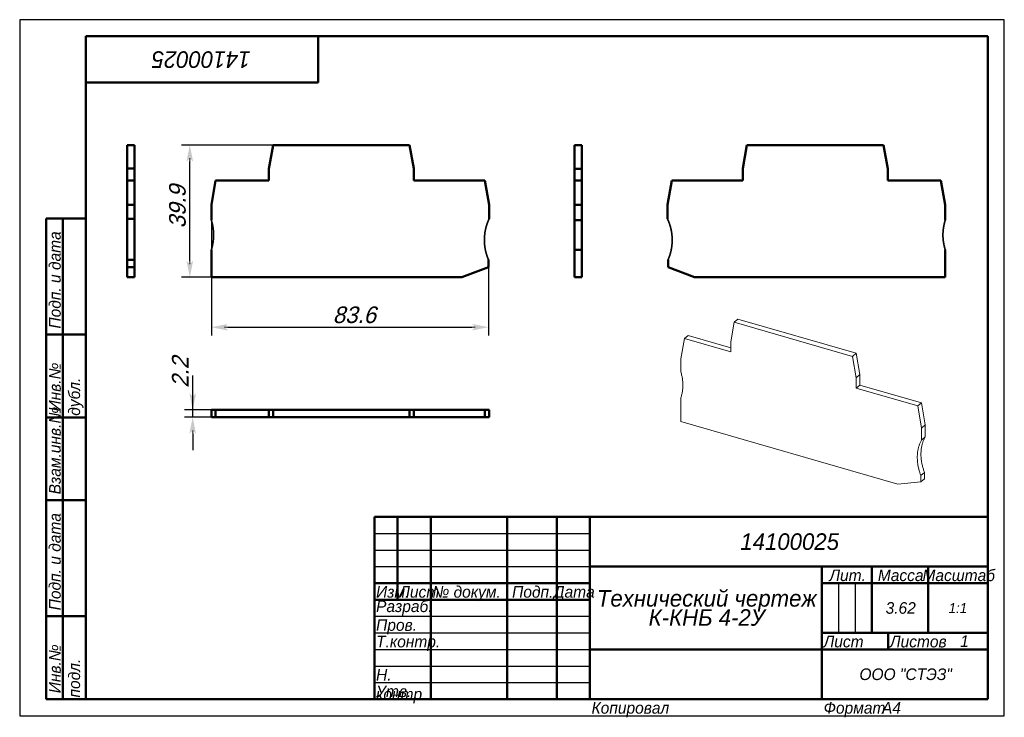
# Model space of a CAD drawing. Header units: millimetres. Extents: x 0 to 297, y 0 to 210.
import ezdxf

# ---------------------------------------------------------------- set-up
doc = ezdxf.new("R2010")
doc.units = ezdxf.units.MM
doc.styles.add('TextStyle_1', font='T-FLEX Type A.TTF', dxfattribs={"oblique": 15, "height": 5})
doc.dimstyles.new('DIM_ST_1', dxfattribs={"dimtxt": 5, "dimasz": 5, "dimexe": 2.5, "dimexo": 0, "dimtad": 1, "dimrnd": 0.01, "dimdsep": 46, "dimtxsty": 'TextStyle_1', "dimblk": 'Arrow_3_C7_Status', "dimcen": 0.09, "dimclrd": 7, "dimclre": 7, "dimclrt": 7, "dimazin": 0, "dimtfac": 1, "dimtdec": 0, "dimtmove": 0, "dimatfit": 0, "dimldrblk": 'NONE', "dimfxl": 1, "dimtvp": 1, "dimtolj": 1, "dimarcsym": 0})
doc.dimstyles.new('DIM_ST_2', dxfattribs={"dimtxt": 5, "dimasz": 5, "dimexe": 2.5, "dimexo": 0, "dimtad": 1, "dimrnd": 0.01, "dimdsep": 46, "dimtxsty": 'TextStyle_1', "dimblk": 'Arrow_3_C7_Status', "dimcen": 0.09, "dimclrd": 7, "dimclre": 7, "dimclrt": 7, "dimazin": 0, "dimtfac": 1, "dimtdec": 0, "dimtmove": 0, "dimatfit": 0, "dimldrblk": 'NONE', "dimfxl": 1, "dimtvp": 1, "dimtolj": 1, "dimarcsym": 0})

# ---------------------------------------------------------------- blocks, each defined once
blk = doc.blocks.new('Arrow_3_C7_Status')
at = {"color": 7, "lineweight": 0, "flags": 128}
blk.add_lwpolyline([(-1, 0), (-0.8, 0)], dxfattribs=at)
at = {"color": 7}
blk.add_solid([(-1, -0.2), (0, 0), (-0.8, 0), (-1, 0.2)], dxfattribs=at)
blk = doc.blocks.new('*D5')
at = {"color": 7, "lineweight": -2}
for p, q in [((76.42, 172.18), (48.82, 172.18)), ((51.32, 137.28), (51.32, 167.18)), ((57.81, 132.28), (48.82, 132.28))]:
    blk.add_line(p, q, dxfattribs=at)
at = {"layer": 'Defpoints', "color": 0}
for p in [(51.32, 172.18), (76.42, 172.18), (57.81, 132.28)]:
    blk.add_point(p, dxfattribs=at)
at = {"color": 7, "lineweight": -2, "xscale": 5, "yscale": 5, "zscale": 5}
for p, rotation in [((51.32, 172.18), 89.99999999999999), ((51.32, 132.28), 270)]:
    blk.add_blockref('Arrow_3_C7_Status', p, dxfattribs=dict(at, rotation=rotation))
blk = doc.blocks.new('_None')
blk = doc.blocks.new('*D6')
at = {"color": 7, "lineweight": -2}
for p, q in [((57.81, 149.53), (57.81, 114.72)), ((141.41, 135.36), (141.41, 114.72)), ((62.81, 117.22), (136.41, 117.22))]:
    blk.add_line(p, q, dxfattribs=at)
at = {"layer": 'Defpoints', "color": 0}
for p in [(57.81, 149.53), (141.41, 135.36), (141.41, 117.22)]:
    blk.add_point(p, dxfattribs=at)
at = {"color": 7, "lineweight": -2, "xscale": 5, "yscale": 5, "zscale": 5}
for p, rotation in [((57.81, 117.22), 180), ((141.41, 117.22), 360)]:
    blk.add_blockref('Arrow_3_C7_Status', p, dxfattribs=dict(at, rotation=rotation))
blk = doc.blocks.new('*D7')
at = {"color": 7, "lineweight": -2}
for p, q in [((52.18, 92.28), (52.18, 102.7)), ((52.18, 97.28), (52.18, 102.28)), ((59.11, 92.28), (49.68, 92.28)), ((52.18, 90.08), (52.18, 92.28)), ((59.11, 90.08), (49.68, 90.08)), ((52.18, 85.08), (52.18, 80.08))]:
    blk.add_line(p, q, dxfattribs=at)
at = {"layer": 'Defpoints', "color": 0}
for p in [(52.18, 92.28), (59.11, 92.28), (59.11, 90.08)]:
    blk.add_point(p, dxfattribs=at)
at = {"color": 7, "lineweight": -2, "xscale": 5, "yscale": 5, "zscale": 5}
for p, rotation in [((52.18, 92.28), 270), ((52.18, 90.08), 90)]:
    blk.add_blockref('Arrow_3_C7_Status', p, dxfattribs=dict(at, rotation=rotation))
blk = doc.blocks.new('_FR1Страница_1')
at = {"color": 7, "lineweight": 25, "flags": 128}
for points in [[(0, 210), (0, 0)], [(297, 210), (0, 210)], [(297, 0), (297, 210)], [(107, 55), (172, 55)], [(107, 50), (172, 50)], [(107, 45), (172, 45)], [(247, 40), (247, 25)], [(252, 40), (252, 25)], [(107, 30), (172, 30)], [(107, 25), (172, 25)], [(107, 20), (172, 20)], [(242, 20), (292, 20)], [(107, 15), (172, 15)], [(107, 10), (172, 10)], [(0, 0), (297, 0)]]:
    blk.add_lwpolyline(points, dxfattribs=at)
at = {"color": 7, "lineweight": 50, "flags": 128}
for points in [[(20, 5), (20, 205)], [(20, 205), (292, 205)], [(90, 191), (90, 205)], [(292, 205), (292, 5)], [(20, 191), (90, 191)], [(8, 5), (8, 150)], [(8, 150), (20, 150)], [(13, 150), (13, 5)], [(8, 115), (20, 115)], [(8, 90), (20, 90)], [(20, 65), (8, 65)], [(107, 5), (107, 60)], [(107, 60), (292, 60)], [(114, 60), (114, 35)], [(124, 60), (124, 5)], [(147, 60), (147, 5)], [(162, 60), (162, 5)], [(172, 60), (172, 5)], [(172, 45), (292, 45)], [(242, 45), (242, 5)], [(257, 45), (257, 25)], [(274, 45), (274, 25)], [(107, 40), (172, 40)], [(242, 40), (292, 40)], [(107, 35), (172, 35)], [(8, 30), (20, 30)], [(242, 25), (292, 25)], [(262, 25), (262, 20)], [(172, 20), (292, 20)], [(20, 5), (8, 5)], [(292, 5), (20, 5)]]:
    blk.add_lwpolyline(points, dxfattribs=at)
at = {"color": 7}
for s, insert, char_height, width, attachment_point, rotation in [('\\pl0.5;{\\fT-FLEX Type A|b0|i1;\\l14100025 \\P}', (55, 198), 5, 72.5, 5, 180), ('\\pl0.5;{\\fT-FLEX Type A|b0|i1;\\l Подп. и дата\\P}', (8.875, 115), 3.5, 36.75, 1, 90), ('\\pl0.5;{\\fT-FLEX Type A|b0|i1;\\l\\P}', (16.5, 132.5), 3.5, 36.75, 5, 90), ('\\pl0.5;{\\fT-FLEX Type A|b0|i1;\\l Инв.№ дубл.\\P}', (8.875, 90), 3.5, 26.75, 1, 90), ('\\pl0.5;{\\fT-FLEX Type A|b0|i1;\\l\\P}', (16.5, 102.5), 3.5, 26.75, 5, 90), ('\\pl0.5;{\\fT-FLEX Type A|b0|i1;\\l Взам.инв.№\\P}', (8.875, 65), 3.5, 26.75, 1, 90), ('\\pl0.5;{\\fT-FLEX Type A|b0|i1;\\l\\P}', (16.5, 77.5), 3.5, 26.75, 5, 90), ('\\pl0.5;{\\fT-FLEX Type A|b0|i1;\\l Подп. и дата\\P}', (8.875, 30), 3.5, 36.75, 1, 90), ('\\pl0.5;{\\fT-FLEX Type A|b0|i1;\\l\\P}', (16.5, 47.5), 3.5, 36.75, 5, 90), ('\\pl0.5;{\\fT-FLEX Type A|b0|i1;\\l Инв.№ подл.\\P}', (8.875, 5), 3.5, 26.75, 1, 90), ('\\pl0.5;{\\fT-FLEX Type A|b0|i1;\\l\\H0.857143x;\\P}', (16.5, 17.5), 3.5, 26.75, 5, 90)]:
    blk.add_mtext(s, dxfattribs=dict(at, insert=insert, char_height=char_height, width=width, attachment_point=attachment_point, rotation=rotation))
for s, insert, char_height, width, attachment_point in [('{\\fT-FLEX Type A|b0|i1;\\l\\P}', (110.5, 59.125), 3.5, 8.75, 2), ('{\\fT-FLEX Type A|b0|i1;\\l\\P}', (114, 59.125), 3.5, 11.75, 1), ('{\\fT-FLEX Type A|b0|i1;\\l \\P}', (124, 59.125), 3.5, 24.75, 1), ('{\\fT-FLEX Type A|b0|i1;\\l\\P}', (162, 59.125), 3.5, 11.75, 1), ('{\\fT-FLEX Type A|b0|i1;\\l\\fT-FLEX Type A|b0|i0;\\P}', (110.5, 54.125), 3.5, 8.75, 2), ('{\\fT-FLEX Type A|b0|i1;\\l\\P}', (114, 54.125), 3.5, 11.75, 1), ('{\\fT-FLEX Type A|b0|i1;\\l \\P}', (124, 54.125), 3.5, 24.75, 1), ('{\\fT-FLEX Type A|b0|i1;\\l\\P}', (162, 54.125), 3.5, 11.75, 1), ('\\pl0.5;{\\fT-FLEX Type A|b0|i1;\\l14100025 \\P}', (232, 52.5), 5, 122.5, 5), ('{\\fT-FLEX Type A|b0|i1;\\l\\P}', (110.5, 49.125), 3.5, 8.75, 2), ('{\\fT-FLEX Type A|b0|i1;\\l\\P}', (114, 49.125), 3.5, 11.75, 1), ('{\\fT-FLEX Type A|b0|i1;\\l \\P}', (124, 49.125), 3.5, 24.75, 1), ('{\\fT-FLEX Type A|b0|i1;\\l\\P}', (162, 49.125), 3.5, 11.75, 1), ('{\\fT-FLEX Type A|b0|i1;\\l \\P}', (110.5, 44.125), 3.5, 8.75, 2), ('{\\fT-FLEX Type A|b0|i1;\\l\\P}', (114, 44.125), 3.5, 11.75, 1), ('{\\fT-FLEX Type A|b0|i1;\\l \\P}', (124, 44.125), 3.5, 24.75, 1), ('{\\fT-FLEX Type A|b0|i1;\\l\\P}', (162, 44.125), 3.5, 11.75, 1), ('\\pl0.5;{\\fT-FLEX Type A|b0|i1;\\lЛит.\\P}', (249.5, 44.125), 3.5, 16.75, 2), ('\\pl0.5;{\\fT-FLEX Type A|b0|i1;\\lМасса\\P}', (265.5, 44.125), 3.5, 18.75, 2), ('\\pl0.5;{\\fT-FLEX Type A|b0|i1;\\lМасштаб\\P}', (283, 44.125), 3.5, 19.75, 2), ('\\pl0.5;{\\fT-FLEX Type A|b0|i1;\\lИзм.\\H0.857143x;\\P}', (107, 39.125), 3.5, 8.75, 1), ('\\pl0.5;{\\fT-FLEX Type A|b0|i1;\\lЛист\\fT-FLEX Type A|b0|i0;\\H0.857143x;\\P}', (114, 39.125), 3.5, 11.75, 1), ('\\pl0.5;{\\fT-FLEX Type A|b0|i1;\\l№ докум.\\P}', (124, 39.125), 3.5, 24.75, 1), ('\\pl0.5;{\\fT-FLEX Type A|b0|i1;\\lПодп.\\P}', (154.5, 39.125), 3.5, 16.75, 2), ('\\pl0.5;{\\fT-FLEX Type A|b0|i1;\\lДата\\fT-FLEX Type A|b0|i0;\\H0.857143x;\\P}', (167, 39.125), 3.5, 11.75, 2), ('\\pl0.5;{\\fT-FLEX Type A|b0|i1;\\lРазраб.\\P}', (107, 32.5), 3.5, 18.75, 4), ('\\pl0.5;{\\fT-FLEX Type A|b0|i1;\\l\\P}', (124, 34.125), 3.5, 24.75, 1), ('\\pl0.5;{\\fT-FLEX Type A|b0|i1;\\l\\H0.857143x;\\P}', (162, 34.125), 3.5, 11.75, 1), ('\\pl0.5;{\\fT-FLEX Type A|b0|i1;\\l3.62\\P}', (265.5, 32.5), 3.5, 18.75, 5), ('{\\fT-FLEX Type A|b0|i1;\\l1:1\\P}', (283, 32.5), 3, 19.5, 5), ('\\pl0.5;{\\fT-FLEX Type A|b0|i1;\\l\\P}', (244.5, 32.5), 3.5, 6.75, 5), ('\\pl0.5;{\\fT-FLEX Type A|b0|i1;\\l\\P}', (249.5, 32.5), 3.5, 6.75, 5), ('\\pl0.5;{\\fT-FLEX Type A|b0|i1;\\l\\P}', (254.5, 32.5), 3.5, 6.75, 5), ('\\pl0.5;{\\fT-FLEX Type A|b0|i1;\\l\\H0.857143x;\\P}', (283, 32.5), 3.5, 19.75, 5), ('\\pl0.5;{\\fT-FLEX Type A|b0|i1;\\lПров.\\P}', (107, 29.125), 3.5, 18.75, 1), ('\\pl0.5;{\\fT-FLEX Type A|b0|i1;\\l\\P}', (124, 29.125), 3.5, 24.75, 1), ('\\pl0.5;{\\fT-FLEX Type A|b0|i1;\\l\\P}', (162, 29.125), 3.5, 11.75, 1), ('\\pl0.5;{\\fT-FLEX Type A|b0|i1;\\lТ.контр.\\P}', (107, 24.125), 3.5, 18.75, 1), ('\\pl0.5;{\\fT-FLEX Type A|b0|i1;\\l\\P}', (124, 24.125), 3.5, 24.75, 1), ('\\pl0.5;{\\fT-FLEX Type A|b0|i1;\\l\\H0.857143x;\\P}', (162, 24.125), 3.5, 11.75, 1), ('\\pl0.5;{\\fT-FLEX Type A|b0|i1;\\lЛист\\P}', (242, 24.125), 3.5, 11.75, 1), ('\\pl0.5;{\\fT-FLEX Type A|b0|i1;\\l\\H0.857143x;\\P}', (257, 24.125), 3.5, 11.75, 2), ('\\pl0.5;{\\fT-FLEX Type A|b0|i1;\\lЛистов\\P}', (262, 24.125), 3.5, 17.75, 1), ('{\\fT-FLEX Type A|b0|i1;\\l1\\P}', (285, 22.5), 3.5, 15.75, 5), ('\\pl0.5;{\\fT-FLEX Type A|b0|i1;\\l\\H0.857143x;\\P}', (285, 24.125), 3.5, 15.75, 2), ('{\\fT-FLEX Type A|b0|i1;\\l\\P}', (257, 22.5), 3.5, 11.75, 5), ('\\pl0.5;{\\fT-FLEX Type A|b0|i1;\\l\\P}', (107, 19.125), 3.5, 18.75, 1), ('\\pl0.5;{\\fT-FLEX Type A|b0|i1;\\l\\P}', (124, 19.125), 3.5, 24.75, 1), ('\\pl0.5;{\\fT-FLEX Type A|b0|i1;\\l\\P}', (162, 19.125), 3.5, 11.75, 1), ('{\\fT-FLEX Type A|b0|i1;\\l}', (207, 20), 3, 71.5, 5), ('\\pl0.5;{\\fT-FLEX Type A|b0|i1;\\lН. контр.\\P}', (107, 14.125), 3.5, 18.75, 1), ('\\pl0.5;{\\fT-FLEX Type A|b0|i1;\\l\\P}', (124, 14.125), 3.5, 24.75, 1), ('\\pl0.5;{\\fT-FLEX Type A|b0|i1;\\l\\H0.857143x;\\P}', (162, 14.125), 3.5, 11.75, 1), ('\\pl0.6;{\\fT-FLEX Type A|b0|i1;\\l \\P}', (207, 12.5), 3.5, 71.75, 5), ('\\pl0.5;{\\fT-FLEX Type A|b0|i1;\\lООО "СТЭЗ"\\P}', (267, 12.5), 3.5, 51.75, 5), ('\\pl0.5;{\\fT-FLEX Type A|b0|i1;\\lУтв.\\P}', (107, 9.125), 3.5, 18.75, 1), ('\\pl0.5;{\\fT-FLEX Type A|b0|i1;\\l\\P}', (124, 9.125), 3.5, 24.75, 1), ('\\pl0.5;{\\fT-FLEX Type A|b0|i1;\\l\\H0.857143x;\\P}', (162, 9.125), 3.5, 11.75, 1), ('\\pl0.5;{\\fT-FLEX Type A|b0|i1;\\lКопировал\\P}', (172, 4.125), 3.5, 23.566, 1), ('\\pl0.5;{\\fT-FLEX Type A|b0|i1;\\l\\P}', (193.816, 4.125), 3.5, 40.967, 1), ('\\pl0.5;{\\fT-FLEX Type A|b0|i1;\\lФормат\\P}', (242, 4.125), 3.5, 18.675, 1), ('\\pl0.5;{\\fT-FLEX Type A|b0|i1;\\l\\P}', (258.925, 4.125), 3.5, 9.825, 1), ('{\\fT-FLEX Type A|b0|i1;\\lA4\\P}', (262.962, 4.125), 3.5, 9.825, 2)]:
    blk.add_mtext(s, dxfattribs=dict(at, insert=insert, char_height=char_height, width=width, attachment_point=attachment_point))
at = {"color": 7, "insert": (207, 32.5), "char_height": 5, "width": 72.5, "attachment_point": 5, "line_spacing_factor": 0.692771}
blk.add_mtext('\\pl0.5;{\\fT-FLEX Type A|b0|i1;\\lТехнический чертеж\\PК-КНБ 4-2У\\P}', dxfattribs=at)
blk = doc.blocks.new('Страница_1')
at = {"color": 7, "lineweight": 50, "flags": 128}
for points in [[(32.431, 165.103), (32.431, 172.183)], [(34.631, 172.183), (32.431, 172.183)], [(34.631, 165.103), (34.631, 172.183)], [(75.162, 165.044), (76.421, 172.183)], [(117.614, 172.183), (76.421, 172.183)], [(118.862, 165.103), (117.614, 172.183)], [(167.394, 172.183), (167.394, 165.044)], [(167.394, 172.183), (169.594, 172.183)], [(169.594, 165.044), (169.594, 172.183)], [(218.131, 165.103), (219.38, 172.183)], [(219.38, 172.183), (260.573, 172.183)], [(260.573, 172.183), (261.831, 165.044)], [(34.631, 165.103), (32.431, 165.103)], [(32.431, 165.103), (32.431, 161.483)], [(34.631, 161.483), (34.631, 165.103)], [(75.162, 161.483), (75.162, 165.044)], [(118.862, 165.103), (118.862, 161.483)], [(167.394, 165.044), (169.594, 165.044)], [(167.394, 165.044), (167.394, 161.483)], [(169.594, 161.483), (169.594, 165.044)], [(218.131, 161.483), (218.131, 165.103)], [(261.831, 165.044), (261.831, 161.483)], [(32.431, 161.483), (32.431, 154.131)], [(34.631, 161.483), (32.431, 161.483)], [(34.631, 154.131), (34.631, 161.483)], [(57.812, 154.108), (59.113, 161.483)], [(59.113, 161.483), (75.162, 161.483)], [(140.311, 161.483), (118.862, 161.483)], [(140.311, 161.483), (141.607, 154.131)], [(167.394, 161.483), (169.594, 161.483)], [(167.394, 161.483), (167.394, 154.108)], [(169.594, 154.108), (169.594, 161.483)], [(195.386, 154.131), (196.683, 161.483)], [(196.683, 161.483), (218.131, 161.483)], [(261.831, 161.483), (277.881, 161.483)], [(277.881, 161.483), (279.181, 154.108)], [(32.431, 154.131), (32.431, 149.962)], [(34.631, 154.131), (32.431, 154.131)], [(34.631, 149.962), (34.631, 154.131)], [(57.812, 149.533), (57.812, 154.108)], [(141.607, 154.131), (141.607, 149.962)], [(167.394, 154.108), (167.394, 149.533)], [(167.394, 154.108), (169.594, 154.108)], [(169.594, 149.533), (169.594, 154.108)], [(169.594, 151.537), (169.594, 151.456)], [(195.386, 149.962), (195.386, 154.131)], [(279.181, 154.108), (279.181, 149.533)], [(32.431, 150.035), (32.431, 150.226)], [(32.431, 149.962), (32.431, 137.533)], [(34.631, 149.962), (32.431, 149.962)], [(34.631, 149.962), (34.631, 137.533)], [(167.394, 149.533), (167.394, 140.533)], [(169.594, 149.533), (167.394, 149.533)], [(169.594, 149.946), (169.594, 149.906)], [(169.594, 149.787), (169.594, 149.725)], [(169.594, 149.65), (169.594, 149.599)], [(169.594, 149.593), (169.594, 149.558)], [(169.594, 149.533), (169.594, 140.533)], [(57.812, 132.283), (57.812, 140.533)], [(167.394, 140.533), (167.394, 132.283)], [(169.594, 140.533), (167.394, 140.533)], [(169.594, 132.283), (169.594, 140.533)], [(279.181, 140.533), (279.181, 132.283)], [(32.431, 137.533), (32.431, 135.359)], [(34.631, 137.533), (32.431, 137.533)], [(34.631, 135.359), (34.631, 137.533)], [(141.412, 137.533), (141.412, 135.359)], [(195.581, 135.359), (195.581, 137.533)], [(34.631, 135.359), (32.431, 135.359)], [(32.431, 135.359), (32.431, 132.283)], [(34.631, 132.283), (34.631, 135.359)], [(141.412, 135.359), (133.412, 132.283)], [(203.581, 132.283), (195.581, 135.359)], [(32.431, 132.283), (34.631, 132.283)], [(133.412, 132.283), (57.812, 132.283)], [(167.394, 132.283), (169.594, 132.283)], [(279.181, 132.283), (203.581, 132.283)], [(59.113, 92.283), (57.812, 92.283)], [(57.812, 92.283), (57.812, 90.083)], [(59.113, 92.283), (59.113, 90.083)], [(75.162, 92.283), (59.113, 92.283)], [(75.162, 92.283), (75.162, 90.083)], [(76.421, 92.283), (75.162, 92.283)], [(76.421, 92.283), (76.421, 90.083)], [(117.614, 92.283), (76.421, 92.283)], [(117.614, 92.283), (117.614, 90.083)], [(118.862, 92.283), (117.614, 92.283)], [(118.862, 92.283), (118.862, 90.083)], [(140.311, 92.283), (118.862, 92.283)], [(141.607, 92.283), (140.311, 92.283)], [(140.311, 92.283), (140.311, 90.083)], [(141.607, 92.283), (141.607, 90.083)], [(57.812, 90.083), (59.113, 90.083)], [(59.113, 90.083), (75.162, 90.083)], [(75.162, 90.083), (76.421, 90.083)], [(117.614, 90.083), (76.421, 90.083)], [(96.463, 90.083), (96.402, 90.083)], [(100.425, 90.083), (100.598, 90.083)], [(100.598, 90.083), (100.813, 90.083)], [(118.862, 90.083), (117.614, 90.083)], [(140.311, 90.083), (118.862, 90.083)], [(140.311, 90.083), (141.607, 90.083)]]:
    blk.add_lwpolyline(points, dxfattribs=at)
at = {"color": 7, "linetype": 'Continuous', "lineweight": 50, "const_width": 0.5}
for points in [[(57.812, 140.533, 0.153536), (57.812, 149.533, 0.153536)], [(141.607, 149.962, 0.2169139), (141.412, 137.533, 0.2169139)], [(195.581, 137.533, 0.2169139), (195.386, 149.962, 0.2169139)], [(279.181, 149.533, 0.153536), (279.181, 140.533, 0.153536)]]:
    blk.add_lwpolyline(points, format="xyb", dxfattribs=at)
at = {"color": 7, "lineweight": 18, "flags": 128}
for points in [[(216.656, 119.663), (215.556, 118.71)], [(252.33, 109.364), (216.656, 119.663)], [(214.466, 112.842), (215.556, 118.71)], [(251.23, 108.412), (215.556, 118.71)], [(199.44, 107.708), (200.566, 113.771)], [(201.666, 114.723), (200.566, 113.771)], [(200.566, 113.771), (214.466, 109.758)], [(214.466, 111.028), (201.666, 114.723)], [(214.466, 109.758), (214.466, 112.842)], [(199.44, 103.747), (199.44, 107.708)], [(252.33, 109.364), (251.23, 108.412)], [(252.311, 101.968), (251.23, 108.412)], [(253.411, 102.92), (252.33, 109.364)], [(199.44, 103.747), (199.52, 103.458), (199.595, 103.17), (199.664, 102.882), (199.727, 102.594), (199.784, 102.306), (199.836, 102.019), (199.882, 101.733), (199.922, 101.447), (199.957, 101.148), (199.987, 100.851), (200.009, 100.555), (200.025, 100.261), (200.035, 99.968), (200.038, 99.677), (200.035, 99.401), (200.027, 99.126), (200.012, 98.854), (199.991, 98.584), (199.965, 98.315), (199.932, 98.05), (199.894, 97.786), (199.85, 97.526), (199.797, 97.255), (199.738, 96.988), (199.673, 96.724), (199.602, 96.463), (199.524, 96.206), (199.44, 95.952)], [(253.411, 102.92), (252.311, 101.968)], [(252.311, 101.968), (252.311, 98.833)], [(253.411, 99.786), (253.411, 102.92)], [(253.411, 99.786), (252.311, 98.833)], [(270.886, 93.471), (252.311, 98.833)], [(271.986, 94.424), (253.411, 99.786)], [(199.44, 88.808), (199.44, 95.952)], [(271.986, 94.424), (270.886, 93.471)], [(270.886, 93.471), (272.009, 86.78)], [(273.109, 87.733), (271.986, 94.424)], [(264.912, 69.908), (199.44, 88.808)], [(273.109, 87.733), (272.009, 86.78)], [(272.009, 86.78), (272.009, 83.169)], [(273.109, 84.122), (273.109, 87.733)], [(272.009, 83.169), (271.9, 82.965), (271.796, 82.758), (271.697, 82.547), (271.602, 82.334), (271.513, 82.116), (271.428, 81.896), (271.353, 81.686), (271.282, 81.473), (271.215, 81.257), (271.153, 81.039), (271.095, 80.818), (271.039, 80.582), (270.988, 80.343), (270.941, 80.101), (270.9, 79.857), (270.864, 79.611), (270.833, 79.363), (270.809, 79.127), (270.789, 78.889), (270.774, 78.65), (270.763, 78.409), (270.757, 78.167), (270.755, 77.908), (270.759, 77.648), (270.768, 77.387), (270.782, 77.124), (270.801, 76.861), (270.825, 76.596), (270.853, 76.345), (270.885, 76.094), (270.922, 75.842), (270.963, 75.589), (271.009, 75.336), (271.062, 75.067), (271.121, 74.798), (271.184, 74.529), (271.253, 74.259), (271.326, 73.99), (271.405, 73.72), (271.483, 73.466), (271.566, 73.213), (271.653, 72.959), (271.744, 72.707), (271.84, 72.454)], [(273.109, 84.122), (273, 83.918), (272.896, 83.711), (272.797, 83.5), (272.702, 83.286), (272.613, 83.069), (272.528, 82.849), (272.453, 82.638), (272.382, 82.425), (272.315, 82.209), (272.253, 81.991), (272.195, 81.771), (272.139, 81.534), (272.088, 81.295), (272.041, 81.054), (272, 80.81), (271.964, 80.564), (271.933, 80.316), (271.909, 80.08), (271.889, 79.842), (271.874, 79.603), (271.863, 79.362), (271.857, 79.12), (271.855, 78.861), (271.859, 78.601), (271.868, 78.34), (271.882, 78.077), (271.901, 77.813), (271.925, 77.548), (271.953, 77.298), (271.985, 77.046), (272.022, 76.794), (272.063, 76.542), (272.109, 76.289), (272.162, 76.02), (272.221, 75.751), (272.284, 75.481), (272.353, 75.212), (272.426, 74.942), (272.505, 74.673), (272.583, 74.419), (272.666, 74.165), (272.753, 73.912), (272.844, 73.659), (272.94, 73.407)], [(273.109, 84.122), (272.009, 83.169)], [(272.94, 73.407), (271.84, 72.454)], [(271.84, 72.454), (271.84, 70.571)], [(272.94, 71.524), (271.84, 70.571)], [(272.94, 71.524), (272.94, 73.407)], [(271.84, 70.571), (264.912, 69.908)]]:
    blk.add_lwpolyline(points, dxfattribs=at)
blk.add_blockref('_FR1Страница_1', (0, 0))
at = {"color": 7, "style": 'TextStyle_1', "oblique": 15}
for s, p in [('39.9', (50.07, 147.053)), ('2.2', (50.93, 98.953))]:
    blk.add_text(s, height=5, rotation=90, dxfattribs=at).set_placement(p)
blk.add_text('83.6', height=5, dxfattribs=at).set_placement((94.432, 118.473))
for base, p1, p2, picture, middle in [((51.32, 172.183), (57.812, 132.283), (76.421, 172.183), '*D5', (51.32, 152.233)), ((52.18, 92.283), (59.113, 90.083), (59.113, 92.283), '*D7', (52.18, 102.703))]:
    dim = blk.add_linear_dim(base=base, p1=p1, p2=p2, angle=90, text=' ', dimstyle='DIM_ST_1')
    dim.commit()
    dim.dimension.update_dxf_attribs({"geometry": picture, "text_midpoint": middle, "dimtype": 160})
dim = blk.add_linear_dim(base=(141.412, 117.223), p1=(57.812, 149.533), p2=(141.412, 135.359), text=' ', dimstyle='DIM_ST_2')
dim.commit()
dim.dimension.update_dxf_attribs({"geometry": '*D6', "text_midpoint": (99.612, 117.223), "dimtype": 160})

msp = doc.modelspace()

# ---------------------------------------------------------------- block references
msp.add_blockref('Страница_1', (0, 0))

doc.saveas('drawing.dxf')
